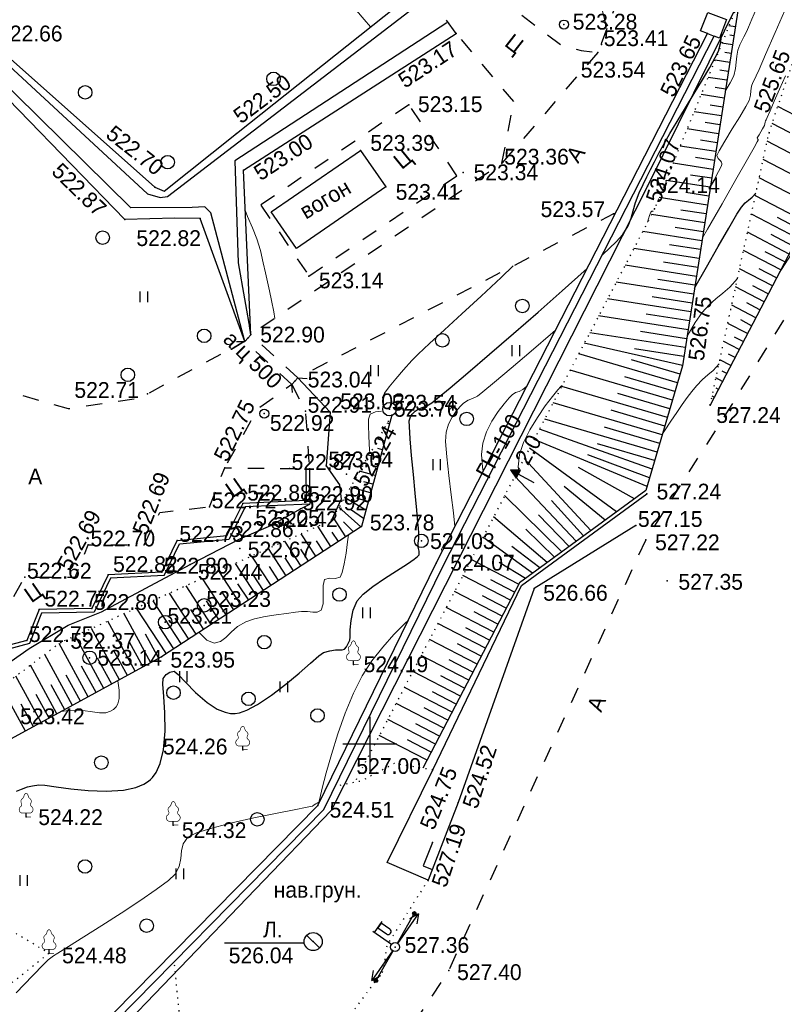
# Model space of a CAD drawing. Header units: millimetres. Extents: x 767170 to 66149698, y -983507 to 2493658.
# Tile 28 of 256: x 1581660 to 1623931, y -743022 to -688462. Entities that reach past the tile are written whole.
import ezdxf

# ---------------------------------------------------------------- set-up
doc = ezdxf.new("R2010")
doc.units = ezdxf.units.MM
for name, pattern in [('Д_ТРОТ_ТРУБА', [3, 1.5, -1.5]), ('ДОРОГИ_СТРОЯЩ', [9, 8, -1]), ('Контура низ откосов  Штриховая 0.1-0.5 - - - - - - -', [0.6, 0.1, -0.5])]:
    doc.linetypes.add(name, pattern=pattern)
for name, color, linetype in [('(001) Сетка', 92, 'Continuous'), ('(004) Точки рельефа', 7, 'Continuous'), ('(004a) Точки рельефа (отк.)', 7, 'Continuous'), ('(007) Здания', 7, 'Continuous'), ('(011) Колодцы', 7, 'Continuous'), ('(013) Газ', 30, 'ИК_Газопровод -------г--------'), ('(014) Водопровод', 5, 'ИК_Водопровод -------в--------'), ('(017) Канализация', 33, 'KANALIS_K_1'), ('(022) Возд. Линии', 7, 'Continuous'), ('(025) Дорога', 7, 'Continuous'), ('(027) Гидрография', 7, 'Continuous'), ('(028) Гидротехн.', 7, 'Continuous'), ('(031) Горизонтали', 42, 'Continuous'), ('(035) Откосы', 7, 'Continuous'), ('(036) Растительность', 7, 'Continuous'), ('(038) Деревья', 7, 'Continuous'), ('(039) Земля', 7, 'Continuous'), ('(040) Ограда', 7, 'Continuous')]:
    doc.layers.add(name, color=color, linetype=linetype)
doc.layers.add('(032) Горизонтали утолщенные', color=32, linetype='Continuous', lineweight=30)
doc.styles.add('BM-431', font='txt')
doc.styles.add('D-431', font='txt')
doc.styles.add('S', font='txtwr', dxfattribs={"oblique": 15})
doc.styles.get("Standard").update_dxf_attribs({"font": 'isocpeui.ttf'})
doc.linetypes.add('GAZ_VOZDUSH', pattern='A,1,-2,["~",Standard,S=3,R=0,X=-1.5,Y=-1.5],-1,10', length=14)
doc.linetypes.add('KANALIS_K_1', pattern='A,1,[">",Standard,S=1.8,R=0,X=-0.9,Y=-0.9],3,-1,["К",Standard,S=1.8,R=0,X=-0.9,Y=-0.9],-1,10', length=16)
doc.linetypes.add('ИК_Водопровод -------в--------', pattern='A,9,-0.6,["В",Standard,S=1.2,R=0,X=0,Y=-0.6],-1.2', length=10.8)
doc.linetypes.add('ИК_Газопровод -------г--------', pattern='A,9,-0.6,["Г",Standard,S=1.2,R=0,X=0,Y=-0.6],-1.2', length=10.8)
doc.linetypes.add('ОГРАДА_БЕТ', pattern='A,4,["|",Standard,S=0.8,R=0,X=0,Y=-0.8],4', length=8)
doc.linetypes.add('ОТКОСЫ_НЕУКР', pattern='A,0.5,["|",Standard,S=1.2,R=0,X=0,Y=-1.2],1,["|",Standard,S=0.5,R=0,X=0,Y=-0.5],0.5', length=2)
doc.linetypes.add('ОТКОСЫ_НЕУКР1', pattern='A,0.5,["|",Standard,S=-1.2,R=0,X=0,Y=1.2],1,["|",Standard,S=-0.5,R=0,X=0,Y=0.5],0.5', length=2)

# ---------------------------------------------------------------- blocks, each defined once
blk = doc.blocks.new('d')
at = {"layer": '(038) Деревья'}
blk.add_ellipse((0, 0), major_axis=(0.265, 0.265), ratio=1, start_param=5.497787, end_param=11.780972, dxfattribs=at)
blk = doc.blocks.new('I04010')
for p, q in [((-0.412273, 0.007146), (-0.412273, 1.207146)), ((0.387727, 1.207146), (0.387727, 0.007146))]:
    blk.add_line(p, q)
blk = doc.blocks.new('Setka')
at = {"layer": '(001) Сетка'}
for p, q in [((0, 1.5), (0, -1.5)), ((-1.5, 0), (1.5, 0))]:
    blk.add_line(p, q, dxfattribs=at)
blk = doc.blocks.new('U1061-flat-2')
at = {"layer": '(022) Возд. Линии'}
blk.add_circle((0, 0), 0.25, dxfattribs=at)
at = {"color": 4, "oblique": 15}
blk.add_attdef('Z', (0.797, -0.495), '', height=1, dxfattribs=at)
blk = doc.blocks.new('d-flat-35-flat-1')
at = {"layer": '(038) Деревья'}
blk.add_ellipse((0, 0), major_axis=(0.265, 0.265), ratio=1, start_param=5.497787, end_param=11.780972, dxfattribs=at)
blk = doc.blocks.new('d-flat-34-flat-1')
at = {"layer": '(038) Деревья'}
blk.add_ellipse((0, 0), major_axis=(0.265, 0.265), ratio=1, start_param=5.497787, end_param=11.780972, dxfattribs=at)
blk = doc.blocks.new('I01171-flat-5-flat-1')
at = {"layer": '(011) Колодцы'}
blk.add_line((-0.361, 0.349), (0.351, -0.349), dxfattribs=at)
blk.add_circle((0, 0), 0.5, dxfattribs=at)
at = {"color": 4, "style": 'S', "oblique": 15}
blk.add_attdef('Z', (0.808, -0.547), '', height=1, dxfattribs=at)
blk = doc.blocks.new('f-flat-5-flat-1')
at = {"layer": '(022) Возд. Линии'}
for points in [[(-1.148, 0.801), (-0.719, 1.416)], [(-0.205, 0.143), (-1.23, 0.859)]]:
    blk.add_lwpolyline(points, dxfattribs=at)
blk.add_lwpolyline([(-0.254, 0.772), (-0.254, 0.772, 0.414214), (-0.294, 0.998), (-0.776, 1.334), (-0.962, 1.068), (-0.48, 0.732, 0.414214)], format="xyb", close=True, dxfattribs=at)
blk.add_circle((0, 0), 0.25, dxfattribs=at)
blk = doc.blocks.new('S1-flat-6-flat-1')
at = {"layer": '(022) Возд. Линии'}
for p, q in [((0, 0), (-1.145, -1.64)), ((-1.145, -1.64), (-1.064, -1.087)), ((-1.145, -1.64), (-0.654, -1.373))]:
    blk.add_line(p, q, dxfattribs=at)
blk = doc.blocks.new('S2-flat-6-flat-1')
at = {"layer": '(022) Возд. Линии'}
for p, q in [((0, 0), (1.145, 1.64)), ((1.145, 1.64), (0.654, 1.373)), ((1.145, 1.64), (1.064, 1.087))]:
    blk.add_line(p, q, dxfattribs=at)
blk = doc.blocks.new('s3-flat-8-flat-1')
at = {"layer": '(022) Возд. Линии'}
h = blk.add_hatch(dxfattribs=at)
h.set_pattern_fill('ACET-2D-ACET-2D-ANSI31', color=256, scale=0.01, angle=60.2458, style=0)
h.set_pattern_definition([(105.245828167, (-32401.5294, -79738.96087), (-0.030632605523, -0.008349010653), [])])
edge = h.paths.add_edge_path()
edge.add_arc((0.943, 1.65), 0.1, 0, 360)
blk.add_lwpolyline([(0, 0), (0.993, 1.736)], dxfattribs=at)
blk.add_circle((0.943, 1.65), 0.1, dxfattribs=at)
blk = doc.blocks.new('s4-flat-8-flat-1')
at = {"layer": '(022) Возд. Линии'}
h = blk.add_hatch(dxfattribs=at)
h.set_pattern_fill('ACET-2D-ACET-2D-ANSI31', color=256, scale=0.01, angle=240.2458, style=0)
h.set_pattern_definition([(285.245828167, (-32401.28193, -79738.52796), (0.030632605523, 0.008349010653), [])])
edge = h.paths.add_edge_path()
edge.add_arc((-0.943, -1.65), 0.1, 0, 360)
blk.add_lwpolyline([(0, 0), (-0.993, -1.736)], dxfattribs=at)
blk.add_circle((-0.943, -1.65), 0.1, dxfattribs=at)
blk = doc.blocks.new('prov-s-flat-6-flat-1')
at = {"layer": '(022) Возд. Линии'}
for name, p in [('s3-flat-8-flat-1', (0.123, 0.216)), ('s4-flat-8-flat-1', (-0.124, -0.217))]:
    blk.add_blockref(name, p, dxfattribs=at)
blk = doc.blocks.new('U1061-flat-1-flat-1')
at = {"layer": '(022) Возд. Линии'}
blk.add_circle((0, 0), 0.25, dxfattribs=at)
at = {"color": 4, "oblique": 15}
blk.add_attdef('Z', (0.797, -0.495), '', height=1, dxfattribs=at)
blk = doc.blocks.new('d-flat-31-flat-1')
at = {"layer": '(038) Деревья'}
blk.add_ellipse((0, 0), major_axis=(0.265, 0.265), ratio=1, start_param=5.497787, end_param=11.780972, dxfattribs=at)
blk = doc.blocks.new('d-flat-29-flat-1')
at = {"layer": '(038) Деревья'}
blk.add_ellipse((0, 0), major_axis=(0.265, 0.265), ratio=1, start_param=5.497787, end_param=11.780972, dxfattribs=at)
blk = doc.blocks.new('d-flat-28-flat-1')
at = {"layer": '(038) Деревья'}
blk.add_ellipse((0, 0), major_axis=(0.265, 0.265), ratio=1, start_param=5.497787, end_param=11.780972, dxfattribs=at)
blk = doc.blocks.new('karagach-flat-13-flat-1')
at = {"layer": '(038) Деревья', "const_width": 0.0375}
for points in [[(-0.208, 1.009, 0.181567), (-0.117, 1.159, 0.303004)], [(0, 1.312, 0.246034), (-0.117, 1.159, 0.489079)], [(0, 1.312, -0.246034), (0.117, 1.159, -0.489079)], [(0.208, 1.009, -0.181567), (0.117, 1.159, -0.303004)], [(-0.315, 0.559, 0.626949), (-0.218, 0.206, 0.702465)], [(-0.315, 0.559, 0.383603), (-0.255, 0.753, 0.352912)], [(-0.208, 1.009, 0.430853), (-0.255, 0.753, 0.548276)], [(0.208, 1.009, -0.430853), (0.255, 0.753, -0.548276)], [(0.315, 0.559, -0.626949), (0.218, 0.206, -0.702465)], [(0.315, 0.559, -0.383603), (0.255, 0.753, -0.352912)]]:
    blk.add_lwpolyline(points, format="xyb", dxfattribs=at)
for points in [[(0, 0.206), (-0.218, 0.206)], [(0, 0), (0, 0.206)], [(0, 0.206), (0.218, 0.206)], [(0, 0), (0.281, 0)]]:
    blk.add_lwpolyline(points, dxfattribs=at)
at = {"layer": '(038) Деревья'}
blk.add_lwpolyline([(0, 0), (0, 0.206)], dxfattribs=at)
blk = doc.blocks.new('karagach-flat-12-flat-1')
at = {"layer": '(038) Деревья', "const_width": 0.0375}
for points in [[(-0.208, 1.009, 0.181567), (-0.117, 1.159, 0.303004)], [(0, 1.312, 0.246034), (-0.117, 1.159, 0.489079)], [(0, 1.312, -0.246034), (0.117, 1.159, -0.489079)], [(0.208, 1.009, -0.181567), (0.117, 1.159, -0.303004)], [(-0.315, 0.559, 0.626949), (-0.218, 0.206, 0.702465)], [(-0.315, 0.559, 0.383603), (-0.255, 0.753, 0.352912)], [(-0.208, 1.009, 0.430853), (-0.255, 0.753, 0.548276)], [(0.208, 1.009, -0.430853), (0.255, 0.753, -0.548276)], [(0.315, 0.559, -0.626949), (0.218, 0.206, -0.702465)], [(0.315, 0.559, -0.383603), (0.255, 0.753, -0.352912)]]:
    blk.add_lwpolyline(points, format="xyb", dxfattribs=at)
for points in [[(0, 0.206), (-0.218, 0.206)], [(0, 0), (0, 0.206)], [(0, 0.206), (0.218, 0.206)], [(0, 0), (0.281, 0)]]:
    blk.add_lwpolyline(points, dxfattribs=at)
at = {"layer": '(038) Деревья'}
blk.add_lwpolyline([(0, 0), (0, 0.206)], dxfattribs=at)
blk = doc.blocks.new('karagach-flat-14-flat-1-flat-1')
at = {"layer": '(038) Деревья', "const_width": 0.0375}
for points in [[(-0.208, 1.009, 0.181567), (-0.117, 1.159, 0.303004)], [(0, 1.312, 0.246034), (-0.117, 1.159, 0.489079)], [(0, 1.312, -0.246034), (0.117, 1.159, -0.489079)], [(0.208, 1.009, -0.181567), (0.117, 1.159, -0.303004)], [(-0.315, 0.559, 0.626949), (-0.218, 0.206, 0.702465)], [(-0.315, 0.559, 0.383603), (-0.255, 0.753, 0.352912)], [(-0.208, 1.009, 0.430853), (-0.255, 0.753, 0.548276)], [(0.208, 1.009, -0.430853), (0.255, 0.753, -0.548276)], [(0.315, 0.559, -0.626949), (0.218, 0.206, -0.702465)], [(0.315, 0.559, -0.383603), (0.255, 0.753, -0.352912)]]:
    blk.add_lwpolyline(points, format="xyb", dxfattribs=at)
for points in [[(0, 0.206), (-0.218, 0.206)], [(0, 0), (0, 0.206)], [(0, 0.206), (0.218, 0.206)], [(0, 0), (0.281, 0)]]:
    blk.add_lwpolyline(points, dxfattribs=at)
at = {"layer": '(038) Деревья'}
blk.add_lwpolyline([(0, 0), (0, 0.206)], dxfattribs=at)
blk = doc.blocks.new('karagach-flat-15-flat-1-flat-1')
at = {"layer": '(038) Деревья', "const_width": 0.0375}
for points in [[(-0.208, 1.009, 0.181567), (-0.117, 1.159, 0.303004)], [(0, 1.312, 0.246034), (-0.117, 1.159, 0.489079)], [(0, 1.312, -0.246034), (0.117, 1.159, -0.489079)], [(0.208, 1.009, -0.181567), (0.117, 1.159, -0.303004)], [(-0.315, 0.559, 0.626949), (-0.218, 0.206, 0.702465)], [(-0.315, 0.559, 0.383603), (-0.255, 0.753, 0.352912)], [(-0.208, 1.009, 0.430853), (-0.255, 0.753, 0.548276)], [(0.208, 1.009, -0.430853), (0.255, 0.753, -0.548276)], [(0.315, 0.559, -0.626949), (0.218, 0.206, -0.702465)], [(0.315, 0.559, -0.383603), (0.255, 0.753, -0.352912)]]:
    blk.add_lwpolyline(points, format="xyb", dxfattribs=at)
for points in [[(0, 0.206), (-0.218, 0.206)], [(0, 0), (0, 0.206)], [(0, 0.206), (0.218, 0.206)], [(0, 0), (0.281, 0)]]:
    blk.add_lwpolyline(points, dxfattribs=at)
at = {"layer": '(038) Деревья'}
blk.add_lwpolyline([(0, 0), (0, 0.206)], dxfattribs=at)
blk = doc.blocks.new('karagach-flat-16-flat-1-flat-1')
at = {"layer": '(038) Деревья', "const_width": 0.0375}
for points in [[(-0.208, 1.009, 0.181567), (-0.117, 1.159, 0.303004)], [(0, 1.312, 0.246034), (-0.117, 1.159, 0.489079)], [(0, 1.312, -0.246034), (0.117, 1.159, -0.489079)], [(0.208, 1.009, -0.181567), (0.117, 1.159, -0.303004)], [(-0.315, 0.559, 0.626949), (-0.218, 0.206, 0.702465)], [(-0.315, 0.559, 0.383603), (-0.255, 0.753, 0.352912)], [(-0.208, 1.009, 0.430853), (-0.255, 0.753, 0.548276)], [(0.208, 1.009, -0.430853), (0.255, 0.753, -0.548276)], [(0.315, 0.559, -0.626949), (0.218, 0.206, -0.702465)], [(0.315, 0.559, -0.383603), (0.255, 0.753, -0.352912)]]:
    blk.add_lwpolyline(points, format="xyb", dxfattribs=at)
for points in [[(0, 0.206), (-0.218, 0.206)], [(0, 0), (0, 0.206)], [(0, 0.206), (0.218, 0.206)], [(0, 0), (0.281, 0)]]:
    blk.add_lwpolyline(points, dxfattribs=at)
at = {"layer": '(038) Деревья'}
blk.add_lwpolyline([(0, 0), (0, 0.206)], dxfattribs=at)
blk = doc.blocks.new('wef-flat-4')
at = {"layer": '(025) Дорога', "linetype": 'Д_ТРОТ_ТРУБА'}
blk.add_hatch(color=0, dxfattribs=at).paths.add_polyline_path([(-1295647.589, -1831919.311), (-1295647.344, -1831918.875), (-1295647.902, -1831918.848)])
at = {"layer": '(022) Возд. Линии', "color": 0}
for points in [[(-1295647.902, -1831918.848), (-1295647.589, -1831919.311)], [(-1295646.594, -1831919.582), (-1295647.466, -1831919.093)]]:
    blk.add_lwpolyline(points, dxfattribs=at)
at = {"layer": '(025) Дорога', "color": 0, "linetype": 'Д_ТРОТ_ТРУБА'}
blk.add_lwpolyline([(-1295647.589, -1831919.311), (-1295647.344, -1831918.875), (-1295647.902, -1831918.848), (-1295647.589, -1831919.311)], close=True, dxfattribs=at)
blk.add_lwpolyline([(-1295647.589, -1831919.311), (-1295647.344, -1831918.875)], dxfattribs=at)
blk = doc.blocks.new('A$C27c3a978')
at = {"layer": '(004) Точки рельефа', "color": 7, "linetype": 'ByBlock', "lineweight": -2}
for p in [(99047, 16818), (93080, 16327), (107010, 16313), (100925, 15271), (90447, 12375), (80892, 10783), (110413, 10820), (87770, 9842), (81280, 8745), (93452, 8610), (76376, 7802), (89166, 7815), (104069, 6600), (74716, 6017), (78879, 6060), (101799, 6323), (84914, 2877), (81525, -555), (105615, -2096), (75960, -3650), (107147, -4281), (82435, -4741), (80247, -7743), (86992, -8107), (103645, -9193), (81242, -9716), (86168, -10642), (87823, -11002), (75795, -11981), (103577, -11729), (81076, -12225), (91970, -13028), (78322, -13104), (71963, -13798), (73787, -13672), (104773, -14012), (97400, -14434), (69951, -15596), (71163, -17418), (76744, -18227), (87380, -18636), (81241, -23372), (91787, -24488), (85408, -26452), (93176, -26301), (69235, -27088), (77393, -27542), (91759, -28503), (91516, -30593), (85142, -33997), (89691, -34305), (70507, -34642), (92658, -35606)]:
    blk.add_point(p, dxfattribs=at)
at = {"layer": '(004a) Точки рельефа (отк.)', "color": 7, "linetype": 'ByBlock', "lineweight": -2}
for p in [(101131, 15704), (95613, 9137), (103677, 7863), (84137, -2938), (84714, -4613), (86098, -4671), (89381, -4496), (89502, -4834), (85863, -7637), (83828, -7783), (84752, -9562), (79398, -9906), (84437, -10017), (82809, -10946), (103024, -10940), (77604, -11767), (80361, -11500), (91143, -11795), (72684, -12020), (76752, -13525), (69161, -13809), (72879, -15539), (79103, -15371), (76947, -16301), (69269, -17317)]:
    blk.add_point(p, dxfattribs=at)
at = {"layer": '(004a) Точки рельефа (отк.)'}
blk.add_point((72755, -18272), dxfattribs=at)
at = {"layer": '(007) Здания', "ltscale": 600}
blk.add_lwpolyline([(87770, 9842), (89166, 7815), (84224, 4411), (82828, 6438), (87770, 9842)], dxfattribs=at)
at = {"layer": '(013) Газ', "linetype": 'GAZ_VOZDUSH', "ltscale": 600, "flags": 128}
blk.add_lwpolyline([(142989, 92800), (142835, 91853), (139404, 84476), (134266, 81665), (119792, 48158), (108774, 18170), (103677, 7863), (86151, -26743), (56759, -57253), (60032, -64630), (36543, -85231), (37778, -89927), (35802, -96445), (-3045, -138132), (-6698, -140156), (-18067, -151331), (-26004, -155340), (-70604, -193697), (-73004, -195976)], dxfattribs=at)
at = {"layer": '(014) Водопровод', "linetype": 'GAZ_VOZDUSH', "ltscale": 600, "flags": 128}
blk.add_lwpolyline([(91759, -28503), (91240, -29799), (91745, -30001)], dxfattribs=at)
at = {"layer": '(022) Возд. Линии', "color": 0, "ltscale": 600, "flags": 128}
blk.add_lwpolyline([(84654, -34080), (80237, -34080)], dxfattribs=at)
at = {"layer": '(025) Дорога', "linetype": 'Д_ТРОТ_ТРУБА', "ltscale": 600}
for p, q in [((93080, 16327), (86751, 24909)), ((96264, 12552), (93080, 16327)), ((95613, 9137), (96264, 12552))]:
    blk.add_line(p, q, dxfattribs=at)
at = {"layer": '(025) Дорога', "linetype": 'Д_ТРОТ_ТРУБА', "ltscale": 600, "flags": 128}
for points in [[(154765, 81195), (139871, 52430), (129502, 32489), (121333, 16940), (108158, -4549), (103577, -11729), (92658, -35606), (76167, -60581), (64059, -74842), (44926, -94693), (25805, -113938), (11475, -128266), (-17195, -156913), (-37287, -176879), (-52070, -191955), (-69147, -209171), (-72130, -212147)], [(100925, 15271), (95613, 9137), (81693, -371), (81356, -740), (75493, -3902), (71578, -4483), (67599, -3343), (39883, 2062), (2814, 11074), (1680, 12087), (-7228, 23608), (-7345, 24018), (-7281, 24506), (6570, 36137), (34134, 56499)], [(95268, 18413), (98921, 15661), (100007, 15373), (100925, 15271)], [(102064, 18275), (100925, 15271)], [(101902, 6347), (101799, 6323), (84305, -2754), (83968, -3123), (82043, -4520), (80247, -7743)], [(83968, -3123), (84714, -4613), (84938, -7775)], [(79398, -9906), (80247, -7743), (83828, -7783), (84938, -7775)], [(75795, -11981), (76647, -10223), (79398, -9906)], [(66753, -17989), (69161, -13809), (71963, -13798), (72684, -12020), (75795, -12020)]]:
    blk.add_lwpolyline(points, dxfattribs=at)
at = {"layer": '(025) Дорога', "linetype": 'Д_ТРОТ_ТРУБА', "ltscale": 600}
blk.add_lwpolyline([(84914, 2877), (93116, 8439), (90447, 12375), (82245, 6813)], close=True, dxfattribs=at)
at = {"layer": '(025) Дорога', "ltscale": 600}
for points in [[(84738, -7776), (84752, -9562), (81242, -9716), (80361, -11500), (80356, -11503)], [(84938, -7775), (84953, -9754), (81369, -9911), (80492, -11691)], [(76752, -13525), (77604, -11767), (80356, -11503)], [(76880, -13719), (77735, -11956), (80492, -11691)], [(76752, -13525), (73787, -13672), (72879, -15539), (69951, -15596), (69269, -17317), (66753, -17989)], [(76880, -13719), (73915, -13866), (73005, -15737), (70088, -15794), (69418, -17485), (66870, -18165)]]:
    blk.add_lwpolyline(points, dxfattribs=at)
at = {"layer": '(027) Гидрография', "color": 3, "ltscale": 600}
for points in [[(34495, 56845), (48306, 39443), (58013, 26942), (66778, 15910), (75962, 7438), (76664, 7241), (77081, 7296), (91551, 18400)], [(81356, -740), (79467, 6388), (79141, 6713), (78447, 6672), (75035, 6651), (66079, 15469), (49958, 36134), (38698, 50854), (34134, 56499)], [(92553, 16919), (80813, 9259), (80994, 3618), (81693, -371)], [(84305, -2754), (86098, -4671), (85863, -7637), (86609, -8691), (86706, -9485), (86168, -10642)], [(57101, -26557), (60537, -24016), (64709, -21004), (66272, -19954), (69403, -17761), (71571, -16460), (73420, -15724), (78322, -13104), (81080, -11679), (82809, -10946), (84437, -10017), (84953, -9754)]]:
    blk.add_lwpolyline(points, dxfattribs=at)
at = {"layer": '(028) Гидротехн.', "linetype": 'Д_ТРОТ_ТРУБА', "ltscale": 600}
for points in [[(80900, -741), (81356, -740), (81693, -371), (81611, 130)], [(84305, -2754), (81693, -371)], [(83968, -3123), (81356, -740)], [(84009, -3578), (83968, -3123), (84305, -2754), (84811, -2790)]]:
    blk.add_lwpolyline(points, dxfattribs=at)
at = {"layer": '(031) Горизонтали', "color": 42, "linetype": 'Continuous', "lineweight": 0, "ltscale": 600}
for points in [[(107987, 13125), (108261, 13587), (108458, 13975), (108565, 14382), (108602, 14734), (108626, 15064), (108693, 15401), (108800, 15694), (108907, 15914), (109026, 16131), (109165, 16414), (109282, 16679), (109470, 17116), (109721, 17698), (110023, 18398), (110366, 19190), (110740, 20045), (111135, 20938), (111540, 21841)], [(107161, 7825), (107332, 8135), (107621, 8681), (107755, 8955), (107798, 9059), (107803, 9084), (107800, 9124), (107774, 9193), (107706, 9279), (107598, 9385), (107527, 9553), (107650, 9827), (107962, 10361), (108373, 11029), (108794, 11707), (109136, 12272), (109310, 12599), (109380, 12898), (109399, 13152), (109443, 13404), (109523, 13613), (109607, 13773), (109709, 13975), (109862, 14324), (110228, 15159), (110759, 16374), (111409, 17862)], [(88326, 16694), (88326, 16694), (87973, 17094), (87548, 17593), (87066, 18159), (86544, 18759), (85997, 19359), (85442, 19928), (84894, 20433), (84305, 20879), (83777, 21190), (83284, 21438), (82803, 21693), (82306, 22028), (81768, 22514), (81281, 23082), (80703, 23859), (80079, 24771), (79456, 25742), (78881, 26700), (78399, 27570), (78057, 28277), (77901, 28748)], [(101480, 16736), (101339, 16969), (101235, 17312), (101159, 17654), (101085, 17915), (100994, 18143), (100912, 18324), (100802, 18474), (100666, 18560), (100532, 18602), (100397, 18689), (100265, 18881), (100031, 19277), (99737, 19818), (99425, 20443), (99134, 21093), (98912, 21694)], [(106719, 4989), (107006, 5483), (107812, 6887), (108574, 8222), (109215, 9349), (109587, 10008), (109759, 10314), (109813, 10412), (109820, 10425), (109818, 10432), (109806, 10453), (109779, 10492), (109757, 10532), (109859, 10710), (110050, 11030), (110162, 11224), (110180, 11322), (110192, 11407), (110221, 11472), (110253, 11537), (110313, 11673), (110472, 12031), (110707, 12564), (111000, 13228), (111328, 13978)], [(110970, 3039), (111473, 3814), (112682, 5692), (113906, 7610), (115087, 9482), (116169, 11224), (117093, 12751), (117804, 13976), (118181, 14683), (118332, 15025), (118363, 15153), (118357, 15185), (118312, 15230), (118178, 15274), (117886, 15241), (117381, 15075), (117222, 15012)], [(83018, 534), (82958, 896), (82840, 1527), (82729, 2061), (82619, 2553), (82503, 3054), (82372, 3618), (82220, 4297), (82031, 4936), (81779, 5560), (81511, 6178), (81381, 6522)], [(103686, 5869), (103790, 6236), (103866, 6418), (103918, 6474), (103946, 6481), (103978, 6470), (103992, 6453)], [(89027, -4089), (88983, -3840), (89100, -3607), (89359, -3254), (89722, -2813), (90152, -2318), (90613, -1801), (90973, -1442), (91594, -864), (92420, -108), (93396, 783), (94466, 1767), (95574, 2802), (96240, 3438)], [(105864, -499), (105989, -262), (106327, 308), (106712, 858), (107101, 1293), (107473, 1623), (107846, 1924), (108238, 2273), (108666, 2744)], [(92991, -11036), (92992, -11002), (92919, -10236), (92798, -9247), (92664, -8172), (92549, -7143), (92486, -6294), (92510, -5762), (92656, -5322), (92855, -4935), (93079, -4606), (93299, -4345), (93486, -4157), (93733, -3996), (93972, -3914), (94249, -3777), (94548, -3539), (95203, -2997), (96126, -2221), (97232, -1282), (98436, -250), (98587, -119)], [(104511, -5862), (104614, -5703), (104970, -5163), (105295, -4678), (105593, -4244), (105872, -3856), (106135, -3509), (106389, -3200), (106728, -2848), (107023, -2600), (107313, -2349), (107642, -1990)], [(94574, -7948), (94536, -7712), (94483, -7004), (94543, -6388), (94755, -5753), (95056, -5159), (95396, -4631), (95729, -4195), (96005, -3876), (96177, -3700), (96370, -3574), (96556, -3510), (96771, -3404), (96995, -3225)], [(96525, -7827), (96506, -7699), (96575, -7014), (96804, -6347), (97156, -5644), (97578, -4952), (98014, -4319), (98410, -3791), (98713, -3417), (98869, -3243), (98950, -3190)], [(88286, -6952), (88256, -6458), (88237, -5917), (88211, -5434), (88222, -5043), (88314, -4777), (88596, -4637), (88936, -4608)], [(78832, -16866), (78918, -16961), (79246, -17301), (79660, -17458), (80007, -17372), (80309, -17147), (80611, -16847), (80962, -16536), (81407, -16280), (81898, -16123), (82481, -15994), (83095, -15891), (83678, -15812), (84169, -15753), (84506, -15714), (84840, -15711), (85128, -15745), (85377, -15742), (85592, -15628), (85703, -15287), (85704, -14773), (85696, -14266), (85777, -13944), (86047, -13856), (86367, -13887), (86647, -13801), (86760, -13547), (86868, -13072), (86969, -12472), (87059, -11841), (87110, -11467)], [(92302, -12380), (92267, -12270), (92372, -12028), (92562, -11873)], [(68682, -36848), (69593, -35899), (70210, -35257), (70456, -35005), (70600, -34891), (70753, -34788), (71002, -34632), (71594, -34263), (72438, -33735), (73438, -33103), (74500, -32420), (75532, -31741), (76437, -31120), (77124, -30611), (77498, -30269), (77725, -29832), (77806, -29398), (77845, -28978), (77942, -28580), (78202, -28216), (78675, -27979), (79536, -27709), (80645, -27427), (81866, -27150), (83061, -26899), (84091, -26693), (84820, -26551), (85108, -26493), (85208, -26428), (85291, -26366), (85375, -26326), (85452, -26279), (85508, -26063), (85650, -25494), (85871, -24655), (86162, -23628), (86515, -22494), (86922, -21336), (87374, -20237), (87864, -19279), (88407, -18449), (89004, -17684), (89624, -16989), (90235, -16369), (90426, -16186)], [(71188, -21253), (71587, -21197), (72225, -21178), (72793, -21254), (73299, -21326), (73664, -21317), (73918, -21237), (74078, -21139), (74156, -21073), (74226, -20998), (74326, -20828), (74395, -20528), (74385, -20068), (74323, -19546)]]:
    blk.add_lwpolyline(points, dxfattribs=at)
at = {"layer": '(032) Горизонтали утолщенные', "color": 32, "linetype": 'Continuous', "lineweight": 30, "ltscale": 600}
for points in [[(101165, 4046), (101197, 4075), (101937, 4779), (102313, 5188), (102600, 5667), (102769, 6087), (102885, 6499), (103014, 6950), (103222, 7490), (103436, 7958), (103638, 8381), (103841, 8790), (104062, 9216), (104315, 9689), (104614, 10240), (104921, 10777), (105324, 11450), (105785, 12207), (106265, 12993), (106726, 13754), (107128, 14437), (107435, 14987), (107606, 15350), (107734, 15841), (107787, 16289), (107795, 16395)], [(106286, 2210), (106309, 2250), (106949, 3373), (107599, 4515), (108186, 5540), (108638, 6312), (108881, 6697), (109093, 6929), (109283, 7089), (109475, 7248), (109690, 7478)], [(68707, -25666), (68987, -25552), (69314, -25429), (69591, -25368), (69942, -25317), (70274, -25339), (70893, -25427), (71718, -25538), (72670, -25632), (73668, -25669), (74630, -25605), (75321, -25456), (75767, -25272), (76019, -25111), (76130, -25018), (76245, -24899), (76443, -24626), (76669, -24139), (76855, -23382), (76945, -22346), (76930, -21318), (76866, -20411), (76813, -19740), (76827, -19420), (76995, -19205), (77196, -19068), (77439, -19023), (77672, -19197), (78079, -19628), (78623, -20188), (79266, -20749), (79828, -21113), (80264, -21294), (80558, -21355), (80704, -21364), (80817, -21360), (81061, -21316), (81465, -21174), (82057, -20865), (82843, -20341), (83631, -19735), (84366, -19121), (84996, -18574), (85466, -18170), (85723, -17983), (86075, -17882), (86384, -17841), (86582, -17825), (86753, -17832), (86884, -17802), (87000, -17662), (87086, -17487), (87176, -17295), (87176, -17295), (87176, -17295), (87190, -17125), (87200, -16731), (87244, -16204), (87360, -15634), (87584, -15113), (87922, -14743), (88458, -14320), (89105, -13878), (89773, -13449), (90373, -13065), (90745, -12812), (90931, -12665), (90999, -12591), (91015, -12562), (91030, -12498), (91030, -12359), (90973, -12140), (90975, -11923), (91001, -11669), (91001, -11669), (91001, -11669), (91012, -11560), (90997, -11347), (90977, -11091), (90948, -10772), (90884, -10088), (90796, -9160), (90699, -8111), (90605, -7062), (90528, -6135), (90481, -5452), (90477, -5135), (90543, -4928), (90640, -4772), (90794, -4615), (90967, -4504), (91189, -4412), (91447, -4306), (91727, -4150), (92045, -3894), (92738, -3313), (93724, -2476), (94921, -1451), (96247, -308), (97619, 886), (98957, 2060), (100177, 3146), (100334, 3290)]]:
    blk.add_lwpolyline(points, dxfattribs=at)
at = {"layer": '(035) Откосы', "ltscale": 600}
for p, q in [((108543, 16688), (108194, 16743)), ((108466, 16195), (108233, 16231)), ((108389, 15701), (107807, 15792)), ((108235, 14713), (107420, 14841)), ((108312, 15207), (107963, 15262)), ((108158, 14220), (107692, 14292)), ((108081, 13726), (107033, 13889)), ((108004, 13232), (107422, 13323)), ((107927, 12739), (106646, 12938)), ((107850, 12245), (107152, 12354)), ((114749, 10276), (110906, 12282)), ((107773, 11751), (106260, 11987)), ((107619, 10764), (105873, 11036)), ((107696, 11257), (106881, 11384)), ((114288, 9394), (110584, 11328)), ((107542, 10270), (106611, 10415)), ((107465, 9776), (105486, 10085)), ((113827, 8511), (110311, 10348)), ((107388, 9282), (106340, 9446)), ((113367, 7629), (110092, 9339)), ((107311, 8789), (105099, 9133)), ((107235, 8295), (106070, 8476)), ((112906, 6747), (109874, 8330)), ((107158, 7801), (104712, 8182)), ((107004, 6814), (104326, 7231)), ((107081, 7307), (105800, 7507)), ((112445, 5865), (109656, 7321)), ((106850, 5826), (103904, 6285)), ((106927, 6320), (105529, 6538)), ((111984, 4982), (109438, 6312)), ((112215, 5423), (110881, 6120)), ((106773, 5332), (105216, 5575)), ((106696, 4839), (103415, 5350)), ((111524, 4100), (109220, 5303)), ((111754, 4541), (110541, 5174)), ((106542, 3851), (102926, 4415)), ((106619, 4345), (104895, 4614)), ((111063, 3218), (109001, 4294)), ((111293, 3659), (110202, 4229)), ((106388, 2864), (102437, 3479)), ((106465, 3357), (104573, 3652)), ((110602, 2336), (108783, 3285)), ((110833, 2777), (109862, 3283)), ((106234, 1876), (101948, 2544)), ((106311, 2370), (104252, 2691)), ((110141, 1453), (108565, 2277)), ((110372, 1894), (109523, 2338)), ((106157, 1382), (103930, 1730)), ((106080, 889), (101459, 1609)), ((109681, 571), (108347, 1268)), ((109911, 1012), (109184, 1392)), ((105926, -99), (100970, 674)), ((106003, 395), (103609, 768)), ((109220, -311), (108129, 259)), ((109450, 130), (108844, 447)), ((105772, -1086), (100481, -262)), ((105849, -593), (103287, -193)), ((108990, -752), (108505, -499)), ((105618, -2074), (100175, -848)), ((108759, -1193), (107910, -750)), ((105340, -3033), (99870, -1430)), ((105695, -1580), (102966, -1155)), ((108529, -1635), (108165, -1445)), ((105481, -2554), (102793, -1766)), ((108299, -2076), (107692, -1759)), ((105059, -3993), (99398, -2333)), ((105199, -3513), (102417, -2697)), ((108068, -2517), (107826, -2390)), ((104778, -4952), (98926, -3236)), ((107838, -2958), (107474, -2768)), ((104918, -4472), (102040, -3628)), ((107377, -3840), (107256, -3777)), ((107607, -3399), (107486, -3336)), ((104496, -5911), (98454, -4139)), ((104637, -5431), (101663, -4559)), ((89372, -5312), (89247, -5278)), ((104215, -6870), (97981, -5042)), ((89242, -5789), (89117, -5755)), ((103934, -7829), (97688, -5602)), ((104356, -6390), (101287, -5490)), ((89112, -6267), (88738, -6165)), ((103653, -8788), (97390, -6174)), ((104075, -7349), (100910, -6421)), ((88852, -7222), (88229, -7052)), ((88982, -6744), (88733, -6676)), ((101956, -10192), (97133, -6665)), ((103794, -8308), (100370, -7034)), ((88722, -7699), (88348, -7597)), ((100540, -11226), (96834, -7236)), ((88592, -8176), (87720, -7939)), ((102962, -9458), (99845, -7732)), ((88462, -8654), (87964, -8518)), ((99732, -11816), (96325, -8211)), ((88332, -9131), (87210, -8826)), ((101325, -10653), (99067, -8775)), ((88072, -10086), (86891, -9383)), ((88202, -9609), (87579, -9439)), ((98925, -12405), (95761, -9289)), ((100136, -11521), (98364, -9560)), ((87789, -11024), (86573, -9936)), ((87942, -10564), (87219, -10049)), ((99329, -12110), (97640, -10344)), ((86960, -11565), (86257, -10487)), ((87375, -11295), (86832, -10737)), ((98118, -12994), (95143, -10470)), ((85302, -12646), (84490, -11400)), ((86131, -12105), (85402, -10988)), ((86546, -11835), (86202, -11308)), ((98522, -12700), (96941, -11152)), ((84473, -13187), (83577, -11812)), ((85717, -12376), (85331, -11785)), ((97311, -13584), (94556, -11593)), ((83644, -13727), (82664, -12224)), ((84888, -12916), (84461, -12261)), ((97715, -13289), (96152, -12100)), ((81987, -14808), (80839, -13049)), ((82816, -14268), (81752, -12637)), ((84059, -13457), (83590, -12738)), ((96537, -14202), (93907, -12833)), ((96908, -13878), (95450, -13002)), ((81158, -15349), (79926, -13461)), ((83230, -13997), (82719, -13214)), ((80329, -15889), (79014, -13873)), ((81572, -15079), (80977, -14167)), ((82401, -14538), (81848, -13690)), ((96076, -15088), (93444, -13719)), ((96307, -14645), (94991, -13960)), ((78671, -16971), (77188, -14697)), ((79500, -16430), (78101, -14285)), ((80743, -15619), (80107, -14643)), ((95615, -15975), (92981, -14605)), ((77842, -17511), (76276, -15109)), ((79914, -16160), (79236, -15119)), ((95845, -15531), (94529, -14847)), ((77013, -18052), (75363, -15522)), ((79085, -16700), (78365, -15596)), ((95153, -16861), (92518, -15490)), ((95384, -16418), (94067, -15733)), ((75288, -19020), (73773, -16239)), ((76157, -18547), (74678, -15831)), ((78256, -17241), (77494, -16072)), ((74419, -19494), (72869, -16648)), ((77427, -17782), (76623, -16549)), ((94692, -17748), (92055, -16376)), ((94923, -17305), (93605, -16619)), ((73550, -19967), (71964, -17056)), ((75722, -18784), (74974, -17409)), ((76591, -18310), (75861, -16969)), ((94231, -18634), (91592, -17262)), ((72681, -20440), (71072, -17487)), ((74853, -19257), (74087, -17850)), ((94461, -18191), (93142, -17505)), ((71811, -20914), (70273, -18089)), ((73984, -19730), (73200, -18291)), ((93769, -19521), (91129, -18147)), ((94000, -19078), (92680, -18391)), ((70942, -21387), (69474, -18691)), ((73115, -20204), (72314, -18732)), ((93308, -20408), (90666, -19033)), ((70073, -21860), (68675, -19293)), ((72246, -20677), (71459, -19232)), ((93539, -19964), (92218, -19277)), ((69204, -22334), (67876, -19895)), ((71377, -21150), (70625, -19770)), ((92847, -21294), (90203, -19918)), ((93078, -20851), (91756, -20163)), ((70508, -21624), (69791, -20308)), ((69639, -22097), (68957, -20846)), ((92386, -22181), (89740, -20804)), ((92616, -21738), (91294, -21049)), ((91924, -23067), (89277, -21690)), ((92155, -22624), (90832, -21936)), ((91463, -23954), (88813, -22575)), ((91694, -23511), (90369, -22822))]:
    blk.add_line(p, q, dxfattribs=at)
at = {"layer": '(035) Откосы', "linetype": 'Контура низ откосов  Штриховая 0.1-0.5 - - - - - - -', "ltscale": 600}
for points in [[(107147, -4281), (110413, 10820), (116234, 28072), (120210, 45390), (126547, 56220), (133908, 67183), (136778, 71750)], [(108774, 18170), (104069, 6600), (87453, -25178)], [(89502, -4834), (86168, -10642), (71163, -17418), (57979, -27353)]]:
    blk.add_lwpolyline(points, dxfattribs=at)
at = {"layer": '(035) Откосы', "ltscale": 600}
for points in [[(142863, 67926), (133824, 46514), (123710, 26852), (117936, 16379), (107147, -4281)], [(108774, 18170), (105615, -2096), (103591, -8998), (96581, -14116), (91232, -24397)], [(89502, -4834), (87823, -11002), (76744, -18227), (59210, -27777)]]:
    blk.add_lwpolyline(points, dxfattribs=at)
at = {"layer": '(035) Откосы', "linetype": 'ОТКОСЫ_НЕУКР', "ltscale": 600}
for points in [[(89246, -29618), (91787, -24488), (96696, -14260), (103645, -9193)], [(103024, -10940), (97400, -14434), (93176, -26301), (91516, -30593), (89246, -29618)]]:
    blk.add_lwpolyline(points, dxfattribs=at)
at = {"layer": '(039) Земля', "linetype": 'Контура низ откосов  Штриховая 0.1-0.5 - - - - - - -', "ltscale": 600, "flags": 128}
for points in [[(91787, -24488), (89643, -24136), (87814, -25106), (86371, -25392)], [(36869, -61315), (70507, -34642), (59475, -28042), (57979, -27353)], [(91516, -30593), (89228, -34211), (89033, -35606), (87050, -38265), (82718, -41948), (81863, -42572), (78968, -40486), (77832, -38963), (77448, -35111)]]:
    blk.add_lwpolyline(points, dxfattribs=at)
at = {"layer": '(040) Ограда', "linetype": 'ОГРАДА_БЕТ', "ltscale": 600, "flags": 128}
blk.add_lwpolyline([(58271, -54025), (85408, -26452), (91970, -13028), (107010, 16313), (106618, 16468), (107021, 17483), (108055, 17103), (107675, 16068), (107379, 16177)], dxfattribs=at)
at = {"layer": '(040) Ограда', "ltscale": 600, "flags": 128}
blk.add_lwpolyline([(58556, -54306), (85739, -26686), (92327, -13207), (107379, 16177)], dxfattribs=at)
at = {"linetype": 'ОТКОСЫ_НЕУКР', "ltscale": 600}
for points in [[(34495, 56845), (48968, 39665), (57199, 28766), (67028, 16091), (76376, 7802), (76883, 7576), (80892, 10783), (91152, 18941)], [(81356, -740), (78879, 6060), (77471, 6092), (74716, 6017), (65870, 15099), (55912, 27555), (47066, 38990), (34133, 56498)]]:
    blk.add_lwpolyline(points, dxfattribs=at)
at = {"linetype": 'ОТКОСЫ_НЕУКР1', "ltscale": 600}
blk.add_lwpolyline([(81693, -371), (81280, 8745), (93080, 16327)], dxfattribs=at)
at = {"ltscale": 600}
blk.add_lwpolyline([(107010, 16313), (107379, 16177)], dxfattribs=at)
at = {"layer": '(001) Сетка', "xscale": 1000, "yscale": 1000, "zscale": 1000}
blk.add_blockref('Setka', (88285, -23050), dxfattribs=at)
at = {"layer": '(022) Возд. Линии', "xscale": 1000, "yscale": 1000, "zscale": 1000}
for name, p in [('U1061-flat-2', (99047, 16818)), ('d-flat-34-flat-1', (89381, -4496)), ('U1061-flat-1-flat-1', (82435, -4741)), ('wef-flat-4', (1295743982, 1831910998)), ('d-flat-35-flat-1', (91143, -11795)), ('d-flat-28-flat-1', (79103, -15371)), ('d-flat-29-flat-1', (76947, -16301)), ('karagach-flat-12-flat-1', (87380, -18636)), ('d-flat-31-flat-1', (72755, -18272)), ('karagach-flat-13-flat-1', (81241, -23372)), ('karagach-flat-16-flat-1-flat-1', (69235, -27088)), ('karagach-flat-15-flat-1-flat-1', (77393, -27542)), ('prov-s-flat-6-flat-1', (89691, -34305)), ('S2-flat-6-flat-1', (89832, -34103)), ('f-flat-5-flat-1', (89691, -34305)), ('karagach-flat-14-flat-1-flat-1', (70507, -34642)), ('I01171-flat-5-flat-1', (85147, -33997)), ('S1-flat-6-flat-1', (89547, -34512))]:
    blk.add_blockref(name, p, dxfattribs=at)
at = {"layer": '(036) Растительность', "linetype": 'Continuous', "xscale": 500, "yscale": 500, "zscale": 500}
for p in [(75769, 1423), (96389, -1561), (88557, -2671), (91997, -7878), (88106, -16084), (77959, -19620), (83524, -20188), (77764, -30549), (69105, -30922)]:
    blk.add_blockref('I04010', p, dxfattribs=at)
at = {"layer": '(038) Деревья', "linetype": 'Continuous', "xscale": 1000, "yscale": 1000, "zscale": 1000}
for p in [(82946, 13805), (72509, 13057), (77082, 9191), (73477, 5006), (96745, 1223), (79108, -434), (92310, -687), (74873, -2592), (93658, -5036), (86604, -14770), (82436, -17408), (77408, -20208), (81560, -20546), (85385, -21473), (73405, -24080), (82052, -27223), (72502, -29839), (75916, -33122)]:
    blk.add_blockref('d', p, dxfattribs=at)
at = {"layer": '(004) Точки рельефа', "linetype": 'ByBlock', "char_height": 875, "attachment_point": 4, "style": 'D-431'}
for s, insert in [('523.28', (99535, 16969)), ('522.66', (67679, 16314)), ('523.54', (99978, 14308)), ('523.15', (90955, 12398)), ('523.39', (88314, 10251)), ('523.34', (94039, 8620)), ('523.57', (97752, 6578)), ('522.82', (75349, 4975)), ('523.14', (85466, 2632)), ('522.90', (82213, -371)), ('522.71', (71911, -3440)), ('527.24', (107487, -4829)), ('522.92', (82746, -5269)), ('522.88', (81494, -9130)), ('527.24', (104182, -9070)), ('523.05', (81939, -10527)), ('523.78', (88288, -10784)), ('527.22', (104098, -11880)), ('522.67', (81521, -12282)), ('522.82', (74056, -13088)), ('524.07', (92742, -13010)), ('522.44', (78754, -13511)), ('527.35', (105391, -14068)), ('526.66', (97896, -14680)), ('522.77', (70259, -15004)), ('522.37', (71689, -17340)), ('523.95', (77236, -18389)), ('524.19', (87943, -18641)), ('524.26', (76820, -23198)), ('527.00', (87540, -24278)), ('524.51', (86060, -26700)), ('524.22', (69912, -27112)), ('524.32', (77870, -27834)), ('527.36', (90217, -34196)), ('524.48', (71229, -34771)), ('526.04', (80466, -34771)), ('527.40', (93125, -35698))]:
    blk.add_mtext(s, dxfattribs=dict(at, insert=insert))
for s, insert, rotation in [('523.17', (90002, 13617), 33.2685), ('523.65', (104738, 12915), 64.0766), ('525.65', (109953, 12000), 69.3324), ('522.50', (80889, 11627), 36.7573), ('522.70', (73858, 10949), 321.873), ('523.00', (81998, 8489), 33.4039), ('524.07', (103977, 7014), 71.8597), ('522.87', (70894, 8912), 315.8615), ('526.75', (106370, -1801), 82.8318), ('522.75', (79996, -7289), 63.8801), ('523.24', (87709, -8651), 61.0471), ('522.69', (75512, -11382), 68.3), ('522.69', (71290, -13311), 60.4557), ('524.52', (93822, -26559), 71.8879), ('524.75', (91441, -27712), 68.3987), ('527.19', (92105, -30917), 71.5463)]:
    blk.add_mtext(s, dxfattribs=dict(at, insert=insert, rotation=rotation))
at = {"layer": '(004a) Точки рельефа (отк.)', "style": 'D-431'}
blk.add_text('523.14', height=875, dxfattribs=at).set_placement((73193, -18708))
at = {"layer": '(004a) Точки рельефа (отк.)', "linetype": 'ByBlock', "char_height": 875, "attachment_point": 4, "style": 'D-431'}
for s, insert in [('523.41', (101256, 16054)), ('523.36', (95738, 9487)), ('524.14', (104107, 7912)), ('523.41', (89720, 7535)), ('523.04', (84845, -2862)), ('522.91', (84839, -4263)), ('523.02', (86645, -4067)), ('523.54', (89506, -4146)), ('523.76', (89627, -4484)), ('522.87', (83953, -7433)), ('523.04', (85988, -7287)), ('522.90', (84877, -9212)), ('522.72', (79523, -9556)), ('522.92', (84562, -9667)), ('522.42', (82934, -10596)), ('527.15', (103149, -10590)), ('522.73', (77729, -11417)), ('522.86', (80486, -11150)), ('522.70', (72809, -11670)), ('524.03', (91627, -11813)), ('522.62', (69286, -13459)), ('522.80', (76877, -13175)), ('522.80', (73004, -15189)), ('523.23', (79228, -15021)), ('523.21', (77072, -15951)), ('522.75', (69394, -16967)), ('523.42', (68905, -21523))]:
    blk.add_mtext(s, dxfattribs=dict(at, insert=insert))
at = {"layer": '(007) Здания', "style": 'BM-431'}
blk.add_text('вогон', height=880, rotation=30.5862, dxfattribs=at).set_placement((84741, 6001))
at = {"layer": '(011) Колодцы', "style": 'BM-431'}
blk.add_text('Л.', height=875, dxfattribs=at).set_placement((82367, -33764))
at = {"layer": '(013) Газ', "color": 0, "linetype": 'Continuous', "style": 'BM-431'}
for s, p in [('ГН-100', (94874, -8422)), ('2.0', (97049, -7662))]:
    blk.add_text(s, height=875, rotation=60.6894, dxfattribs=at).set_placement(p)
at = {"layer": '(017) Канализация', "color": 0, "linetype": 'Continuous', "style": 'BM-431'}
blk.add_text('а/ц 500', height=875, rotation=315.6575, dxfattribs=at).set_placement((80096, -699))
at = {"layer": '(025) Дорога', "linetype": 'ДОРОГИ_СТРОЯЩ', "style": 'BM-431'}
for s, rotation, p in [('Ц', 321.9506, (95696, 15681)), ('Ц', 39.3212, (90054, 8745)), ('A', 55.5157, (99829, 9083)), ('Ц', 34.7198, (80678, -9443)), ('Ц', 34.7198, (69526, -15263)), ('A', 68.3477, (101112, -21333))]:
    blk.add_text(s, height=875, rotation=rotation, dxfattribs=at).set_placement(p)
blk.add_text('A', height=875, dxfattribs=at).set_placement((69353, -8662))
at = {"layer": '(039) Земля', "linetype": 'Continuous', "style": 'BM-431'}
blk.add_text('нав.грун.', height=875, dxfattribs=at).set_placement((82959, -31567))

msp = doc.modelspace()

# ---------------------------------------------------------------- block references
msp.add_blockref('A$C27c3a978', (1512780.29, -705547.05))

doc.saveas('drawing.dxf')
